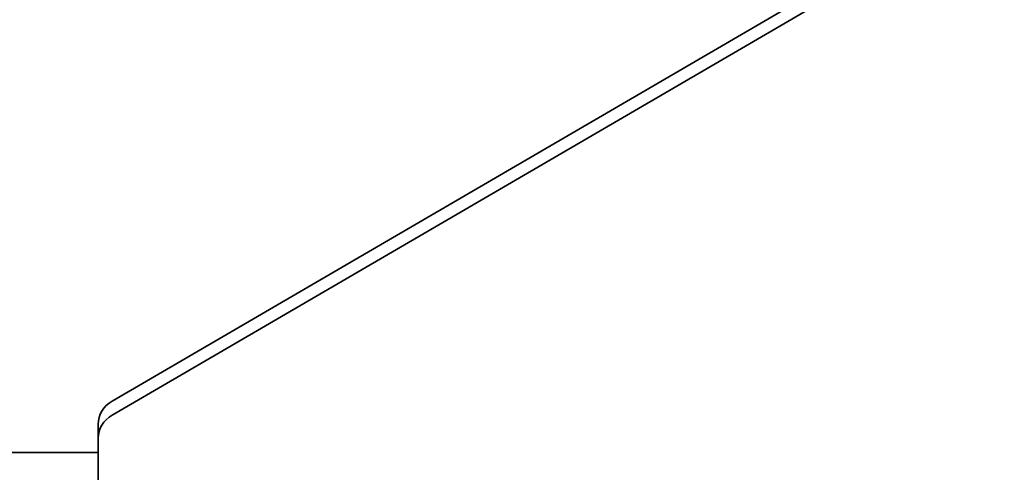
# Model space of a CAD drawing. Header units: millimetres. Extents: x 377 to 883, y 158 to 732.
# Tile 3 of 7: x 458 to 585, y 392 to 451. Entities that reach past the tile are written whole.
import ezdxf

# ---------------------------------------------------------------- set-up
doc = ezdxf.new("R2010")
doc.units = ezdxf.units.MM
doc.header["$LTSCALE"] = 3
doc.layers.add('Krawędzie widoczne(ISO)', color=7, linetype='Continuous', lineweight=35, true_color=0x262659)

msp = doc.modelspace()

# ---------------------------------------------------------------- linework, layer by layer
at = {"layer": 'Krawędzie widoczne(ISO)'}
for p, q in [((696.75, 533.61), (469.56, 401.33)), ((469.56, 399.51), (696.75, 531.78)), ((467.75, 398.35), (467.75, 396.53)), ((467.75, 389.55), (467.75, 396.53)), ((377.25, 394.7), (467.75, 394.7))]:
    msp.add_line(p, q, dxfattribs=at)
for centre in [(471.75, 398.35), (471.75, 396.53)]:
    msp.add_ellipse(centre, major_axis=(-4, 0), ratio=0.890047, start_param=5.291688, end_param=6.283185, dxfattribs=at)

doc.saveas('drawing.dxf')
